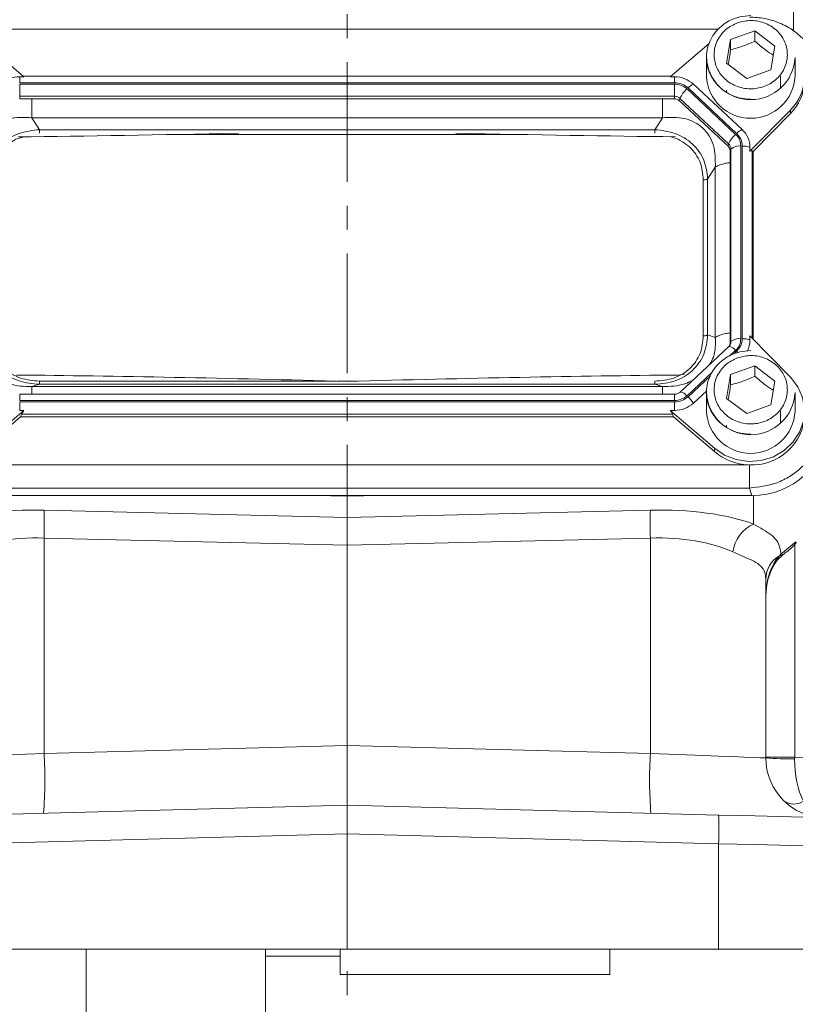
# Model space of a CAD drawing. Header units: inches. Extents: x 0.3 to 33.9, y 0.2 to 21.6.
# Tile 11 of 23: x 21.9 to 25.2, y 4.8 to 8.9. Entities that reach past the tile are written whole.
import ezdxf

# ---------------------------------------------------------------- set-up
doc = ezdxf.new("R2010")
doc.units = ezdxf.units.IN
doc.header["$MEASUREMENT"] = 0
doc.linetypes.add('CENTERX2', pattern=[0.8, 0.5, -0.1, 0.1, -0.1])
doc.layers.add('SLD-0', color=7, linetype='Continuous', lineweight=15)
doc.styles.add('SLDTEXTSTYLE0', font='TXT', dxfattribs={"width": 0.75})
doc.dimstyles.new('SLDDIMSTYLE0', dxfattribs={"dimtxt": 0.25, "dimasz": 0.13, "dimexe": 0, "dimexo": 0.0625, "dimgap": 0.0625, "dimtad": 0, "dimtih": 1, "dimtoh": 1, "dimrnd": 1e-09, "dimzin": 12, "dimdsep": 46, "dimtxsty": 'SLDTEXTSTYLE0', "dimsah": 1, "dimcen": 0.09, "dimadec": 0, "dimazin": 3, "dimtfac": 1, "dimtofl": 0, "dimtmove": 0, "dimatfit": 3, "dimfxl": 1, "dimfrac": 2, "dimtolj": 1, "dimtzin": 12, "dimarcsym": 0})

# ---------------------------------------------------------------- blocks, each defined once
blk = doc.blocks.new('_D_11')
at = {"layer": 'SLD-0'}
for p, q in [((23.369, 12.6045), (30.951, 12.6045)), ((30.826, 12.6045), (30.826, 9.2256)), ((30.3469, 8.8515), (30.2962, 8.8515)), ((30.2962, 8.8515), (30.2962, 8.4547)), ((31.3051, 8.8515), (31.3559, 8.8515)), ((31.3559, 8.8515), (31.3559, 8.4547)), ((30.2962, 8.4547), (30.3469, 8.4547)), ((31.3559, 8.4547), (31.3051, 8.4547)), ((30.826, 5.0249), (30.826, 8.4039)), ((26.866, 5.0249), (30.951, 5.0249))]:
    blk.add_line(p, q, dxfattribs=at)
for points in [[(30.826, 12.6045), (30.806, 12.4745), (30.846, 12.4745)], [(30.826, 5.0249), (30.846, 5.1549), (30.806, 5.1549)]]:
    blk.add_solid(points, dxfattribs=at)
at = {"layer": 'SLD-0', "char_height": 0.25, "attachment_point": 1, "style": 'SLDTEXTSTYLE0'}
for s, insert in [('7.58', (30.4012, 9.2246, -2.4475)), ('192.5', (30.4104, 8.7769, -2.4475))]:
    blk.add_mtext(s, dxfattribs=dict(at, insert=insert))

msp = doc.modelspace()

# ---------------------------------------------------------------- linework, layer by layer
at = {"color": 8, "linetype": 'Continuous', "lineweight": 15}
for p, q in [((25.1848, 10.3555), (25.1848, 8.8634)), ((24.8697, 8.8693), (21.7131, 8.8693)), ((24.0428, 8.4291), (22.5951, 8.4291)), ((25.0119, 7.5783), (25.0119, 8.3618)), ((24.9192, 7.5056), (24.9428, 7.5275)), ((24.9354, 7.5126), (24.9471, 7.5235)), ((24.7395, 7.3378), (24.8433, 7.4347)), ((24.7438, 7.3337), (24.8373, 7.421)), ((22.0319, 7.399), (23.2697, 7.399)), ((23.2768, 7.399), (23.3611, 7.399)), ((21.9498, 7.3445), (21.9498, 7.3175)), ((24.6872, 7.3175), (24.6872, 7.3444)), ((23.319, 6.9183), (23.1805, 6.9211)), ((23.4574, 6.9211), (23.319, 6.9183)), ((25.0177, 6.8014), (25.0177, 6.9212)), ((25.1896, 6.7173), (25.1896, 5.8271))]:
    msp.add_line(p, q, dxfattribs=at)
at = {"color": 7, "linetype": 'Continuous', "lineweight": 15}
for p, q in [((24.922, 8.8268), (25.0229, 8.8629)), ((25.0229, 8.8629), (25.1068, 8.7995)), ((25.0229, 8.8629), (25.0229, 8.8199)), ((21.9676, 8.6707), (21.783, 8.8286)), ((24.8323, 8.8101), (24.6694, 8.6707)), ((24.9051, 8.7272), (24.922, 8.8268)), ((24.922, 8.7838), (24.922, 8.8268)), ((25.1068, 8.7995), (25.0899, 8.6999)), ((24.821, 8.7519), (24.821, 8.6737)), ((24.9891, 8.6637), (24.9051, 8.7272)), ((25.191, 8.6737), (25.191, 8.7519)), ((25.0899, 8.6999), (24.9891, 8.6637)), ((21.9498, 8.6707), (21.9676, 8.6707)), ((21.9498, 8.646), (21.9498, 8.6707)), ((24.6872, 8.646), (21.9498, 8.646)), ((24.672, 8.673), (21.9649, 8.673)), ((24.6694, 8.6707), (24.6872, 8.6707)), ((24.6872, 8.6707), (24.6872, 8.646)), ((25.131, 8.6245), (25.131, 8.6737)), ((24.6872, 8.6403), (21.9498, 8.6403)), ((21.9498, 8.6403), (21.9498, 8.5893)), ((24.6872, 8.5893), (24.6872, 8.6403)), ((24.9428, 8.4303), (24.7395, 8.6201)), ((24.9471, 8.4344), (24.7438, 8.6241)), ((24.9698, 8.4502), (24.7665, 8.64)), ((24.9045, 8.6146), (24.9048, 8.6073)), ((24.6872, 8.5893), (21.9498, 8.5893)), ((21.9498, 8.5893), (21.9498, 8.5786)), ((24.6872, 8.5786), (21.9498, 8.5786)), ((24.6872, 8.5786), (24.6872, 8.5893)), ((24.7077, 8.5707), (24.7102, 8.5804)), ((24.911, 8.3809), (24.7077, 8.5707)), ((24.9135, 8.3906), (24.7102, 8.5804)), ((25.0027, 8.3595), (25.1719, 8.5318)), ((25.1719, 8.5318), (25.1719, 8.5175)), ((21.9999, 8.4997), (22.0319, 8.4499)), ((24.6371, 8.4997), (21.9999, 8.4997)), ((24.605, 8.4499), (24.6371, 8.4997)), ((25.0155, 8.3582), (25.1719, 8.5175)), ((24.605, 8.4499), (22.0319, 8.4499)), ((24.911, 8.3809), (24.9135, 8.3906)), ((24.9195, 8.3618), (24.923, 8.3691)), ((24.9195, 7.5566), (24.9195, 8.3618)), ((24.923, 7.5639), (24.923, 8.3691)), ((24.9644, 7.5763), (24.9644, 8.3815)), ((24.9705, 7.5763), (24.9705, 8.3815)), ((25.0027, 8.3595), (25.0027, 8.3761)), ((25.0155, 8.3582), (25.0119, 8.3618)), ((25.0155, 7.5746), (25.0155, 8.3582)), ((24.8258, 8.2437), (24.8579, 8.2935)), ((24.8579, 7.5819), (24.8579, 8.2935)), ((24.8077, 7.5882), (24.8077, 8.2399)), ((24.8258, 7.592), (24.8258, 8.2437)), ((24.8258, 7.592), (24.8579, 7.5819)), ((25.0027, 7.5876), (25.0027, 7.571)), ((25.1719, 7.4153), (25.0027, 7.5876)), ((24.9141, 7.5432), (24.7108, 7.3534)), ((24.92, 7.5511), (24.9152, 7.5438)), ((24.9199, 7.5508), (24.9194, 7.5499)), ((24.9195, 7.5566), (24.923, 7.5639)), ((24.922, 7.4264), (25.0229, 7.4625)), ((25.0229, 7.4625), (25.1068, 7.3991)), ((25.0229, 7.4625), (25.0229, 7.4195)), ((22.665, 7.4133), (22.6363, 7.4139)), ((24.0016, 7.4139), (23.973, 7.4133)), ((24.7287, 7.4275), (24.7015, 7.4245)), ((24.9051, 7.3268), (24.922, 7.4264)), ((24.922, 7.3834), (24.922, 7.4264)), ((22.0319, 7.3858), (21.9999, 7.3758)), ((21.9999, 7.3758), (24.6371, 7.3758)), ((22.0319, 7.3858), (24.605, 7.3858)), ((24.605, 7.3858), (24.6371, 7.3758)), ((25.1068, 7.3991), (25.0899, 7.2995)), ((24.6872, 7.3445), (21.9498, 7.3445)), ((24.6872, 7.3444), (24.6872, 7.3445)), ((24.7665, 7.3071), (24.8217, 7.3586)), ((24.821, 7.3515), (24.821, 7.2734)), ((24.9891, 7.2634), (24.9051, 7.3268)), ((25.191, 7.2734), (25.191, 7.3515)), ((21.9498, 7.3175), (24.6872, 7.3175)), ((21.9498, 7.2764), (21.9498, 7.3118)), ((21.9498, 7.3118), (24.6872, 7.3118)), ((24.6872, 7.3118), (24.6872, 7.2764)), ((25.0899, 7.2995), (24.9891, 7.2634)), ((21.783, 7.1185), (21.9676, 7.2764)), ((21.9536, 7.2502), (21.783, 7.1042)), ((21.9676, 7.2764), (21.9498, 7.2764)), ((21.9536, 7.2502), (21.9575, 7.2608)), ((21.9536, 7.2502), (24.6833, 7.2502)), ((21.9575, 7.2608), (24.6794, 7.2608)), ((24.6694, 7.2764), (24.854, 7.1185)), ((24.6694, 7.2764), (24.6872, 7.2764)), ((24.6833, 7.2502), (24.6794, 7.2608)), ((24.6833, 7.2502), (24.854, 7.1042)), ((25.131, 7.2242), (25.131, 7.2734)), ((24.9045, 7.2142), (24.9048, 7.2069)), ((24.854, 7.1185), (24.854, 7.1042)), ((21.6399, 7.0491), (24.997, 7.0491)), ((21.6262, 6.9211), (25.0107, 6.9211)), ((21.6366, 6.9519), (25.0003, 6.9519)), ((23.319, 6.9183), (23.319, 6.9211)), ((23.319, 6.8294), (23.319, 6.9183)), ((25.0107, 6.9211), (25.0003, 6.9519)), ((22.0515, 6.8598), (23.319, 6.8294)), ((23.319, 6.8294), (24.5864, 6.8598)), ((23.319, 6.8294), (23.319, 6.7128)), ((23.319, 6.7128), (22.0515, 6.7432)), ((22.0515, 6.7432), (22.0515, 5.8429)), ((24.5864, 6.7432), (23.319, 6.7128)), ((23.319, 5.876), (23.319, 6.7128)), ((24.5864, 5.8429), (24.5864, 6.7432)), ((25.1323, 6.6753), (25.194, 6.7268)), ((25.127, 6.6701), (25.1323, 6.6753)), ((25.069, 6.5716), (25.069, 5.8239)), ((22.0515, 5.8429), (23.319, 5.876)), ((23.319, 5.876), (24.5864, 5.8429)), ((23.319, 5.876), (23.319, 5.6262)), ((25.069, 5.8271), (25.1896, 5.8271)), ((25.1896, 5.8271), (25.2283, 5.8261)), ((21.7666, 5.5855), (23.319, 5.6262)), ((23.319, 5.6262), (24.8713, 5.5855)), ((23.319, 5.5062), (23.319, 5.6262)), ((23.319, 5.5062), (21.7666, 5.4656)), ((23.319, 5.5062), (23.319, 5.0249)), ((24.8713, 5.4656), (23.319, 5.5062)), ((24.8713, 5.0249), (24.8713, 5.4656)), ((23.319, 5.0249), (21.7666, 5.0249)), ((22.2273, 5.0249), (22.2273, 4.06)), ((22.9773, 5.0249), (22.9773, 4.06)), ((23.2893, 5.0249), (23.2893, 4.9195)), ((24.8713, 5.0249), (23.319, 5.0249)), ((24.4173, 5.0249), (24.4173, 4.9195)), ((25.7424, 5.0249), (24.8713, 5.0249)), ((22.9773, 4.9949), (23.2893, 4.9949)), ((23.2893, 4.9195), (23.2893, 4.9194)), ((23.2893, 4.9194), (24.4173, 4.9194)), ((24.4173, 4.9195), (24.4173, 4.9194))]:
    msp.add_line(p, q, dxfattribs=at)
at = {"color": 7, "linetype": 'Continuous', "lineweight": 15, "flags": 128}
for points in [[(24.9152, 7.5438), (24.9148, 7.5437), (24.9141, 7.5432)], [(24.854, 7.1185), (24.8968, 7.0897), (24.9455, 7.071), (24.9977, 7.0635), (25.0502, 7.0674), (25.1004, 7.0827), (25.1453, 7.1084), (25.1826, 7.1433), (25.2102, 7.1852), (25.2266, 7.232), (25.2308, 7.2811), (25.2227, 7.3298), (25.2027, 7.3753), (25.1719, 7.4153)], [(24.7108, 7.3534), (24.7116, 7.3539), (24.712, 7.3541)], [(21.569, 5.8239), (21.5749, 5.8241), (21.5924, 5.8248), (21.6211, 5.826), (21.6604, 5.8275), (21.7093, 5.8294), (21.7667, 5.8317), (21.8312, 5.8342), (21.9012, 5.837), (21.9753, 5.8399), (22.0515, 5.8429)], [(24.5864, 5.8429), (24.6627, 5.8399), (24.7367, 5.837), (24.8068, 5.8342), (24.8713, 5.8317), (24.9286, 5.8294), (24.9775, 5.8275), (25.0168, 5.826), (25.0456, 5.8248), (25.0631, 5.8241), (25.069, 5.8239)], [(24.8713, 5.5855), (25.0238, 5.5816), (25.1749, 5.5776), (25.3237, 5.5737), (25.4692, 5.5699), (25.6104, 5.5662), (25.7464, 5.5626), (25.8763, 5.5592), (25.9992, 5.556), (26.1143, 5.553), (26.221, 5.5502), (26.3183, 5.5477), (26.4058, 5.5454), (26.4829, 5.5433), (26.5489, 5.5416), (26.6036, 5.5402), (26.6465, 5.5391), (26.6773, 5.5383), (26.6959, 5.5378), (26.7021, 5.5376)], [(26.819, 5.4176), (26.813, 5.4178), (26.7952, 5.4182), (26.7655, 5.419), (26.7243, 5.42), (26.6717, 5.4213), (26.6081, 5.4228), (26.5338, 5.4247), (26.4492, 5.4267), (26.355, 5.4291), (26.2516, 5.4316), (26.1396, 5.4344), (26.0198, 5.4373), (25.8928, 5.4404), (25.7595, 5.4437), (25.6205, 5.4471), (25.4767, 5.4507), (25.329, 5.4543), (25.1783, 5.458), (25.0254, 5.4618), (24.8713, 5.4656)]]:
    msp.add_lwpolyline(points, dxfattribs=at)
at = {"color": 8, "linetype": 'Continuous', "lineweight": 15, "flags": 128}
for points in [[(24.9471, 7.5235), (24.9503, 7.5204), (24.952, 7.5187)], [(25.1323, 6.6753), (25.1391, 6.6743), (25.1441, 6.676)]]:
    msp.add_lwpolyline(points, dxfattribs=at)
at = {"color": 7, "linetype": 'Continuous', "lineweight": 15}
for centre, radius, start, end in [((25.006, 8.7606), 0.1852, 182.7192, 357.2808), ((21.9491, 8.5543), 0.1163, 89.6929, 132.5903), ((24.6878, 8.5543), 0.1163, 47.4097, 90.3072), ((25.006, 8.6825), 0.1852, 182.7192, 357.2808), ((25.0291, 8.6746), 0.2019, 315.0052, 359.767), ((25.0279, 8.6608), 0.2031, 315.1301, 357.2496), ((24.8101, 8.5375), 0.1086, 130.5235, 156.7761), ((24.7966, 8.5727), 0.0737, 114.0482, 135.7262), ((24.6874, 8.5555), 0.0338, 47.4123, 90.3048), ((24.6873, 8.5486), 0.0301, 47.4109, 90.3053), ((24.9999, 8.3829), 0.0737, 114.0489, 135.7252), ((24.9013, 8.3755), 0.1014, 0.3768, 47.4753), ((25.0133, 8.3477), 0.1086, 130.524, 156.776), ((24.8933, 8.3616), 0.0262, 0.378, 47.4741), ((24.8936, 8.3689), 0.0294, 0.3767, 47.4761), ((24.9574, 8.33), 0.052, 82.2101, 131.2626), ((24.9726, 8.2952), 0.0863, 69.6237, 91.4043), ((24.9574, 7.5248), 0.052, 82.2088, 131.264), ((24.9726, 7.4901), 0.0863, 69.624, 91.405), ((24.894, 7.5567), 0.0255, 338.3655, 359.9541), ((24.9034, 7.5712), 0.0993, 331.5357, 359.8976), ((24.6413, 7.2231), 0.1508, 33.8555, 47.1912), ((25.006, 7.3603), 0.1852, 182.7192, 357.2808), ((24.6878, 7.3928), 0.1163, 269.6935, 312.5897), ((25.006, 7.2822), 0.1852, 182.7192, 357.2808), ((25.0129, 7.2669), 0.2182, 266.7037, 357.9341), ((25.0047, 7.2825), 0.2335, 229.8038, 268.1234), ((20.3214, 6.8015), 1.7311, 358.0696, 1.9304), ((26.3165, 6.8015), 1.7311, 178.0696, 181.9304), ((25.0801, 6.6651), 0.15, 114.5913, 172.4367), ((25.1841, 6.5701), 0.1152, 119.72, 179.2744), ((20.2579, 5.7335), 1.7969, 355.5124, 3.4878), ((26.38, 5.7335), 1.7969, 176.5122, 184.4876), ((25.319, 5.8239), 0.25, 180, 268.5), ((25.1601, 7.0009), 1.1805, 265.5721, 271.4279), ((25.187, 5.705), 0.0736, 234.6855, 302.3147), ((23.7247, 5.5256), 1.1482, 357.0056, 2.9944)]:
    msp.add_arc(centre, radius, start, end, dxfattribs=at)
at = {"color": 8, "linetype": 'Continuous', "lineweight": 15}
for centre, radius, start, end in [((24.9099, 7.5035), 0.0406, 36.1823, 82.5133), ((24.8942, 7.564), 0.0288, 332.7532, 359.9022), ((24.7022, 7.3062), 0.0488, 40.2314, 78.4371), ((25.1312, 6.6822), 0.0127, 250.7343, 306.6136)]:
    msp.add_arc(centre, radius, start, end, dxfattribs=at)
at = {"color": 7, "linetype": 'Continuous', "lineweight": 15}
for centre, major_axis, ratio, start_param, end_param in [((23.8938, 8.5759), (3.4384, 0.1121), 0.032567, 4.108742, 4.407208), ((22.7441, 8.5759), (3.4384, -0.1121), 0.032567, 5.01757, 5.315642), ((24.9705, 8.317), (0.0413, 0.0448), 0.170211, 6.275096, 6.798785), ((23.8938, 7.2686), (3.4384, -0.1121), 0.032567, 1.739821, 2.177444), ((22.7441, 7.2686), (3.4384, 0.1121), 0.032567, 0.964148, 1.401772), ((22.0027, 7.2968), (0.0452, 0.0412), 0.184584, 2.276832, 2.800522), ((24.6343, 7.2968), (0.0452, -0.0412), 0.184584, 0.341071, 0.86476), ((25.0011, 7.2188), (0.313, -0.0656), 0.927683, 4.934566, 6.475204), ((22.0733, 6.6192), (0.6249, -0.0274), 0.383235, 1.622509, 2.398549), ((24.5646, 6.6192), (0.6249, 0.0274), 0.383235, 0.743044, 1.519084), ((22.069, 6.5026), (0.4998, -0.0303), 0.478472, 1.634733, 2.410774), ((24.569, 6.5026), (0.4998, 0.0303), 0.478472, 0.730819, 1.506859), ((25.194, 6.4974), (0, 0.2045), 0.611254, 0.565139, 1.570796), ((25.319, 5.8239), (0.0065, 0.2499), 0.517444, 1.596976, 2.39489), ((25.194, 5.8272), (0.0033, 0.25), 0.017441, 1.571481, 1.596748)]:
    msp.add_ellipse(centre, major_axis=major_axis, ratio=ratio, start_param=start_param, end_param=end_param, dxfattribs=at)
for points, knots in [([(25.006, 8.9267), (24.9906, 8.9257), (24.9691, 8.9243), (24.9389, 8.9153), (24.9142, 8.9047), (24.8873, 8.8873), (24.8628, 8.8643), (24.8419, 8.8355), (24.8277, 8.8015), (24.8207, 8.7759), (24.8215, 8.7623), (24.8215, 8.7615)], [0, 0, 0, 0, 0.164608, 0.230666, 0.340422, 0.454968, 0.578664, 0.709286, 0.846569, 0.990921, 1, 1, 1, 1]), ([(24.9511, 8.8967), (24.9698, 8.9013), (24.9986, 8.9085), (25.0387, 8.9038), (25.0686, 8.8948), (25.096, 8.8801), (25.126, 8.8552), (25.1523, 8.8158), (25.161, 8.77), (25.1565, 8.7328), (25.1467, 8.7048), (25.131, 8.6793), (25.1044, 8.6513), (25.0621, 8.6268), (25.0132, 8.6186), (24.9733, 8.6228), (24.9433, 8.6319), (24.916, 8.6466), (24.8859, 8.6715), (24.8597, 8.7109), (24.8509, 8.7566), (24.8554, 8.7939), (24.8652, 8.8219), (24.881, 8.8473), (24.9074, 8.8758), (24.9339, 8.8885), (24.9511, 8.8967)], [0, 0, 0, 0, 0.059864, 0.09209, 0.125, 0.15791, 0.190136, 0.25, 0.309864, 0.34209, 0.375, 0.40791, 0.440136, 0.5, 0.559864, 0.59209, 0.625, 0.65791, 0.690136, 0.75, 0.809864, 0.84209, 0.875, 0.90791, 0.940136, 1, 1, 1, 1]), ([(25.2355, 8.819), (25.2195, 8.8345), (25.1874, 8.8655), (25.1281, 8.8971), (25.0649, 8.917), (25.0216, 8.9193), (25.0003, 8.9204)], [0, 0, 0, 0, 0.256761, 0.510731, 0.759485, 1, 1, 1, 1]), ([(24.922, 8.7838), (24.9401, 8.7887), (24.9737, 8.7978), (25.0073, 8.8129), (25.0229, 8.8199)], [0, 0, 0, 0, 0.534747, 1, 1, 1, 1]), ([(25.0229, 8.8199), (25.0379, 8.807), (25.0637, 8.7846), (25.0894, 8.7679), (25.1003, 8.7609)], [0, 0, 0, 0, 0.580035, 1, 1, 1, 1]), ([(24.9119, 8.7221), (24.9127, 8.7262), (24.9161, 8.7447), (24.9194, 8.7667), (24.922, 8.7838)], [0, 0, 0, 0, 0.221925, 1, 1, 1, 1]), ([(24.8215, 8.7615), (24.8215, 8.7487), (24.8215, 8.7213), (24.8344, 8.6825), (24.8555, 8.6477), (24.8823, 8.6202), (24.911, 8.6007), (24.9385, 8.5884), (24.9693, 8.5792), (24.992, 8.5779), (25.006, 8.577)], [0, 0, 0, 0, 0.1339546, 0.2863912, 0.4219513, 0.5545279, 0.6782077, 0.7730102, 0.8595764, 1, 1, 1, 1]), ([(24.6872, 8.646), (24.6978, 8.645), (24.719, 8.643), (24.7355, 8.6304), (24.7438, 8.6241)], [0, 0, 0, 0, 0.499999, 1, 1, 1, 1]), ([(24.6872, 8.6403), (24.697, 8.6394), (24.7166, 8.6375), (24.7318, 8.6259), (24.7395, 8.6201)], [0, 0, 0, 0, 0.5, 1, 1, 1, 1]), ([(21.9999, 8.4997), (21.9684, 8.5013), (21.9218, 8.5037), (21.8654, 8.4824), (21.8302, 8.4578), (21.8033, 8.4245), (21.7788, 8.3702), (21.779, 8.3244), (21.779, 8.2935)], [0, 0, 0, 0, 0.257397, 0.381602, 0.5, 0.618394, 0.742603, 1, 1, 1, 1]), ([(24.8579, 8.2935), (24.858, 8.3244), (24.8581, 8.3702), (24.8336, 8.4245), (24.8068, 8.4578), (24.7715, 8.4824), (24.7151, 8.5037), (24.6685, 8.5013), (24.6371, 8.4997)], [0, 0, 0, 0, 0.257397, 0.381603, 0.5, 0.618394, 0.742603, 1, 1, 1, 1]), ([(22.0319, 8.4499), (22.0029, 8.4467), (21.9592, 8.4419), (21.9073, 8.4164), (21.8732, 8.3908), (21.8459, 8.3591), (21.8188, 8.3109), (21.8142, 8.2705), (21.8111, 8.2437)], [0, 0, 0, 0, 0.248977, 0.376059, 0.5, 0.623945, 0.751022, 1, 1, 1, 1]), ([(24.8258, 8.2437), (24.8228, 8.2705), (24.8181, 8.3109), (24.791, 8.3591), (24.7637, 8.3908), (24.7296, 8.4164), (24.6778, 8.4419), (24.634, 8.4467), (24.605, 8.4499)], [0, 0, 0, 0, 0.248978, 0.376059, 0.5, 0.623945, 0.751023, 1, 1, 1, 1]), ([(24.9428, 8.4303), (24.949, 8.4232), (24.9614, 8.4089), (24.9634, 8.3906), (24.9644, 8.3815)], [0, 0, 0, 0, 0.500002, 1, 1, 1, 1]), ([(24.9471, 8.4344), (24.9538, 8.4266), (24.9672, 8.4112), (24.9694, 8.3914), (24.9705, 8.3815)], [0, 0, 0, 0, 0.500001, 1, 1, 1, 1]), ([(24.8077, 8.2399), (24.8095, 8.24), (24.8132, 8.2401), (24.8183, 8.2409), (24.8227, 8.2421), (24.8248, 8.2431), (24.8258, 8.2437)], [0, 0, 0, 0, 0.249999, 0.500001, 0.750001, 1, 1, 1, 1]), ([(21.8111, 7.592), (21.8142, 7.5646), (21.8188, 7.5234), (21.8459, 7.4747), (21.8732, 7.4428), (21.9073, 7.4174), (21.9592, 7.3923), (22.0029, 7.3884), (22.0319, 7.3858)], [0, 0, 0, 0, 0.248977, 0.376059, 0.5, 0.623946, 0.751023, 1, 1, 1, 1]), ([(21.8293, 7.5882), (21.8317, 7.5631), (21.8353, 7.5252), (21.8597, 7.4802), (21.8848, 7.4509), (21.9162, 7.4274), (21.9645, 7.4046), (22.005, 7.4013), (22.0319, 7.399)], [0, 0, 0, 0, 0.250062, 0.376147, 0.5, 0.62379, 0.749938, 1, 1, 1, 1]), ([(24.605, 7.3858), (24.634, 7.3884), (24.6778, 7.3923), (24.7296, 7.4174), (24.7637, 7.4428), (24.791, 7.4747), (24.8181, 7.5234), (24.8228, 7.5646), (24.8258, 7.592)], [0, 0, 0, 0, 0.248978, 0.376059, 0.5, 0.623945, 0.751023, 1, 1, 1, 1]), ([(24.605, 7.399), (24.6319, 7.4013), (24.6725, 7.4046), (24.7207, 7.4274), (24.7521, 7.4509), (24.7772, 7.4802), (24.8016, 7.5252), (24.8053, 7.5631), (24.8077, 7.5882)], [0, 0, 0, 0, 0.250062, 0.376147, 0.5, 0.62379, 0.749938, 1, 1, 1, 1]), ([(24.8077, 7.5882), (24.8095, 7.5883), (24.8132, 7.5884), (24.8183, 7.5891), (24.8227, 7.5903), (24.8248, 7.5914), (24.8258, 7.592)], [0, 0, 0, 0, 0.249999, 0.500001, 0.750001, 1, 1, 1, 1]), ([(24.9644, 7.5763), (24.9634, 7.5672), (24.9614, 7.5489), (24.949, 7.5347), (24.9428, 7.5275)], [0, 0, 0, 0, 0.5, 1, 1, 1, 1]), ([(24.9705, 7.5763), (24.9694, 7.5665), (24.9672, 7.5467), (24.9538, 7.5312), (24.9471, 7.5235)], [0, 0, 0, 0, 0.500001, 1, 1, 1, 1]), ([(25.006, 7.5263), (24.9906, 7.5253), (24.9691, 7.524), (24.9389, 7.5149), (24.9142, 7.5043), (24.8873, 7.4869), (24.8628, 7.4639), (24.8419, 7.4351), (24.8277, 7.4011), (24.8207, 7.3755), (24.8215, 7.3619), (24.8215, 7.3611)], [0, 0, 0, 0, 0.164608, 0.230666, 0.340422, 0.454968, 0.578664, 0.709286, 0.846569, 0.99092, 1, 1, 1, 1]), ([(24.9511, 7.4963), (24.9698, 7.501), (24.9986, 7.5081), (25.0387, 7.5034), (25.0686, 7.4944), (25.096, 7.4797), (25.126, 7.4548), (25.1523, 7.4154), (25.161, 7.3697), (25.1565, 7.3324), (25.1467, 7.3044), (25.131, 7.2789), (25.1044, 7.2509), (25.0621, 7.2264), (25.0132, 7.2182), (24.9733, 7.2224), (24.9433, 7.2315), (24.916, 7.2462), (24.8859, 7.2711), (24.8597, 7.3105), (24.8509, 7.3563), (24.8554, 7.3935), (24.8652, 7.4215), (24.881, 7.4469), (24.9074, 7.4754), (24.9339, 7.4881), (24.9511, 7.4963)], [0, 0, 0, 0, 0.059864, 0.09209, 0.125, 0.15791, 0.190136, 0.25, 0.309864, 0.34209, 0.375, 0.40791, 0.440136, 0.5, 0.559864, 0.59209, 0.625, 0.65791, 0.690136, 0.75, 0.809864, 0.84209, 0.875, 0.90791, 0.940136, 1, 1, 1, 1]), ([(24.922, 7.3834), (24.9401, 7.3883), (24.9737, 7.3974), (25.0073, 7.4125), (25.0229, 7.4195)], [0, 0, 0, 0, 0.534747, 1, 1, 1, 1]), ([(25.0229, 7.4195), (25.0379, 7.4066), (25.0637, 7.3843), (25.0894, 7.3675), (25.1003, 7.3605)], [0, 0, 0, 0, 0.580034, 1, 1, 1, 1]), ([(22.0319, 7.399), (22.0319, 7.3973), (22.0319, 7.394), (22.0319, 7.3901), (22.0319, 7.3871), (22.0319, 7.3862), (22.0319, 7.3858)], [0, 0, 0, 0, 0.250002, 0.500002, 0.750016, 1, 1, 1, 1]), ([(24.605, 7.399), (24.605, 7.3973), (24.605, 7.394), (24.605, 7.3901), (24.605, 7.3871), (24.605, 7.3862), (24.605, 7.3858)], [0, 0, 0, 0, 0.250002, 0.500002, 0.750016, 1, 1, 1, 1]), ([(24.9119, 7.3217), (24.9127, 7.3258), (24.9161, 7.3443), (24.9194, 7.3663), (24.922, 7.3834)], [0, 0, 0, 0, 0.221925, 1, 1, 1, 1]), ([(24.712, 7.3541), (24.7103, 7.3526), (24.7069, 7.3498), (24.7008, 7.3468), (24.6942, 7.3448), (24.6895, 7.3445), (24.6872, 7.3444)], [0, 0, 0, 0, 0.247949, 0.497239, 0.747911, 1, 1, 1, 1]), ([(24.7395, 7.3378), (24.7318, 7.332), (24.7166, 7.3204), (24.697, 7.3185), (24.6872, 7.3175)], [0, 0, 0, 0, 0.499999, 1, 1, 1, 1]), ([(24.7438, 7.3337), (24.7355, 7.3274), (24.719, 7.3149), (24.6978, 7.3128), (24.6872, 7.3118)], [0, 0, 0, 0, 0.5, 1, 1, 1, 1]), ([(24.8215, 7.3611), (24.8215, 7.3483), (24.8215, 7.321), (24.8344, 7.2821), (24.8555, 7.2473), (24.8823, 7.2198), (24.911, 7.2004), (24.9385, 7.188), (24.9693, 7.1789), (24.992, 7.1775), (25.006, 7.1767)], [0, 0, 0, 0, 0.133954, 0.286391, 0.421951, 0.554528, 0.678208, 0.77301, 0.859576, 1, 1, 1, 1]), ([(25.0003, 6.9519), (25.0393, 6.9565), (25.0995, 6.9636), (25.1712, 7.0003), (25.2201, 7.0374), (25.2597, 7.0829), (25.2985, 7.1494), (25.3052, 7.2047), (25.3096, 7.2406)], [0, 0, 0, 0, 0.2404185, 0.3711734, 0.5000001, 0.6288306, 0.7595817, 1, 1, 1, 1]), ([(25.0003, 6.9519), (25.0003, 6.9575), (25.0003, 6.9687), (25.0003, 6.9939), (25.0003, 7.0219), (25.0003, 7.04), (25.0003, 7.049)], [0, 0, 0, 0, 0.25, 0.500001, 0.75, 1, 1, 1, 1]), ([(25.0177, 6.8014), (25.0313, 6.7938), (25.0603, 6.7775), (25.0926, 6.7561), (25.1242, 6.7257), (25.1291, 6.6953), (25.1323, 6.6753)], [0, 0, 0, 0, 0.18345, 0.390895, 0.601313, 1, 1, 1, 1]), ([(25.1439, 6.6763), (25.1483, 6.6795), (25.1664, 6.6927), (25.1849, 6.7087), (25.1956, 6.7236), (25.1962, 6.7243)], [0, 0, 0, 0, 0.2306492, 0.9589873, 1, 1, 1, 1]), ([(25.069, 6.5716), (25.068, 6.5821), (25.0661, 6.6034), (25.0495, 6.6271), (25.0209, 6.6463), (24.9814, 6.6631), (24.9476, 6.6778), (24.9314, 6.6848)], [0, 0, 0, 0, 0.193788, 0.392776, 0.597115, 0.80657, 1, 1, 1, 1]), ([(25.069, 6.4974), (25.0692, 6.5055), (25.0698, 6.5312), (25.0775, 6.5728), (25.095, 6.6178), (25.116, 6.6508), (25.1327, 6.6663), (25.1388, 6.6719)], [0, 0, 0, 0, 0.1252873, 0.4018418, 0.6552592, 0.873729, 1, 1, 1, 1]), ([(25.1367, 6.6702), (25.1386, 6.6718), (25.1408, 6.6738), (25.1435, 6.6755), (25.144, 6.6758)], [0, 0, 0, 0, 0.806608, 1, 1, 1, 1])]:
    msp.add_open_spline(points, degree=3, knots=knots, dxfattribs=at)
at = {"color": 8, "linetype": 'Continuous', "lineweight": 15}
for points, knots in [([(21.9999, 8.5786), (21.9999, 8.5712), (21.9999, 8.5533), (21.9999, 8.5256), (21.9999, 8.5083), (21.9999, 8.4997)], [0, 0, 0, 0, 0.262072, 0.631038, 1, 1, 1, 1]), ([(24.6371, 8.4997), (24.6371, 8.5083), (24.6371, 8.5256), (24.6371, 8.5533), (24.6371, 8.5712), (24.6371, 8.5786)], [0, 0, 0, 0, 0.368962, 0.737928, 1, 1, 1, 1]), ([(22.0319, 8.4499), (22.0319, 8.4483), (22.0319, 8.4453), (22.0319, 8.4403), (22.0319, 8.4369), (22.0319, 8.4354)], [0, 0, 0, 0, 0.3550556, 0.7101041, 1, 1, 1, 1]), ([(24.605, 8.4354), (24.605, 8.4369), (24.605, 8.4403), (24.605, 8.4453), (24.605, 8.4483), (24.605, 8.4499)], [0, 0, 0, 0, 0.2898959, 0.6449444, 1, 1, 1, 1]), ([(21.9629, 8.4179), (21.9596, 8.4174), (21.9429, 8.4152), (21.9164, 8.4), (21.8848, 8.3774), (21.8597, 8.3479), (21.8353, 8.3029), (21.8317, 8.2651), (21.8293, 8.2399)], [0, 0, 0, 0, 0.040338, 0.201684, 0.360173, 0.518581, 0.680008, 1, 1, 1, 1]), ([(24.8077, 8.2399), (24.8053, 8.2651), (24.8016, 8.3029), (24.7772, 8.3479), (24.7522, 8.3774), (24.7205, 8.4), (24.6941, 8.4152), (24.6773, 8.4174), (24.674, 8.4179)], [0, 0, 0, 0, 0.31994, 0.481261, 0.639724, 0.798107, 0.959508, 1, 1, 1, 1]), ([(24.8579, 8.2935), (24.8638, 8.2966), (24.8757, 8.3027), (24.8977, 8.309), (24.9135, 8.3111), (24.9195, 8.3118)], [0, 0, 0, 0, 0.38314, 0.766285, 1, 1, 1, 1]), ([(24.8354, 7.4697), (24.8407, 7.4796), (24.8596, 7.5152), (24.8586, 7.5539), (24.8579, 7.5819)], [0, 0, 0, 0, 0.276862, 1, 1, 1, 1]), ([(24.8579, 7.5819), (24.8638, 7.585), (24.8757, 7.5912), (24.8977, 7.5974), (24.9135, 7.5995), (24.9195, 7.6003)], [0, 0, 0, 0, 0.383141, 0.766283, 1, 1, 1, 1]), ([(21.8743, 7.4018), (21.8851, 7.3967), (21.9243, 7.378), (21.9682, 7.3767), (21.9999, 7.3758)], [0, 0, 0, 0, 0.276862, 1, 1, 1, 1]), ([(21.9999, 7.3758), (21.9999, 7.3733), (21.9999, 7.3682), (21.9999, 7.3563), (21.9999, 7.3465), (21.9999, 7.3445)], [0, 0, 0, 0, 0.441546, 0.883089, 1, 1, 1, 1]), ([(24.6371, 7.3758), (24.6688, 7.3767), (24.7126, 7.378), (24.7518, 7.3967), (24.7627, 7.4018)], [0, 0, 0, 0, 0.723141, 1, 1, 1, 1]), ([(24.6371, 7.3758), (24.6371, 7.3733), (24.6371, 7.3682), (24.6371, 7.3563), (24.6371, 7.3465), (24.6371, 7.3445)], [0, 0, 0, 0, 0.441546, 0.883089, 1, 1, 1, 1])]:
    msp.add_open_spline(points, degree=3, knots=knots, dxfattribs=at)
at = {"layer": 'SLD-0', "linetype": 'CENTERX2', "lineweight": 0}
msp.add_line((23.319, 15.9322), (23.319, 2.501), dxfattribs=at)

# ---------------------------------------------------------------- dimensions: what is measured, and where the dimension line sits
at = {"layer": 'SLD-0'}
dim = msp.add_linear_dim(base=(30.826, 12.6045), p1=(26.816, 5.0249), p2=(23.319, 12.6045), angle=90, dimstyle='SLDDIMSTYLE0', dxfattribs=at)
dim.commit()
dim.dimension.update_dxf_attribs({"geometry": '_D_11', "text_midpoint": (30.826, 8.8147), "dimtype": 160})

doc.saveas('drawing.dxf')
